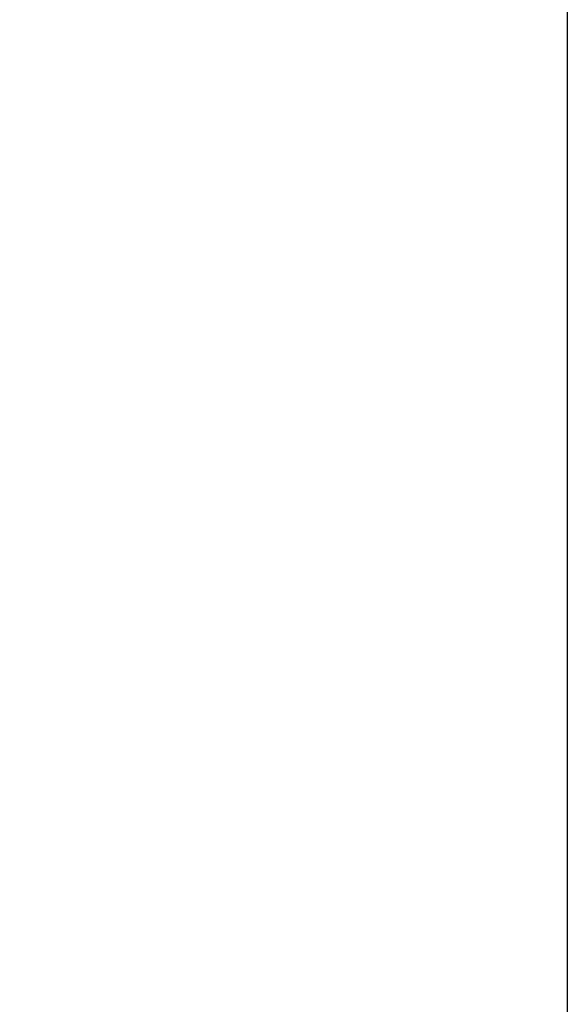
# Model space of a CAD drawing. Header units: millimetres. Extents: x 5545 to 136433, y -146986 to -36607.
# Tile 132 of 159: x 39032 to 39184, y -50688 to -50416. Entities that reach past the tile are written whole.
import ezdxf

# ---------------------------------------------------------------- set-up
doc = ezdxf.new("R2010")
doc.units = ezdxf.units.MM
doc.header["$LTSCALE"] = 8
doc.layers.add('Arc_opisy', color=18, linetype='Continuous')
doc.layers.add('cienk.', color=161, linetype='Continuous', lineweight=15)
doc.layers.add('Standard', color=7, linetype='Continuous', lineweight=25)
doc.styles.add('TXT50', font='bikroms.shx', dxfattribs={"width": 0.75, "height": 10})

# ---------------------------------------------------------------- blocks, each defined once
blk = doc.blocks.new('G$C8C1C8AAF')
at = {"layer": 'Standard', "color": 170, "lineweight": 25, "ltscale": 2}
blk.add_line((4156.38, 2926.26), (4156.38, 0), dxfattribs=at)
blk = doc.blocks.new('G$C1C2C7789')
at = {"layer": 'Arc_opisy', "lineweight": 25, "ltscale": 0.1}
blk.add_blockref('G$C8C1C8AAF', (0, 0), dxfattribs=at)
blk = doc.blocks.new('G$CFA82744B')
at = {"layer": 'Arc_opisy', "color": 1, "lineweight": 25, "ltscale": 0.1}
blk.add_blockref('G$C1C2C7789', (0, 0), dxfattribs=at)

msp = doc.modelspace()

# ---------------------------------------------------------------- block references
at = {"layer": 'Arc_opisy', "color": 250, "lineweight": 25, "ltscale": 0.1}
msp.add_blockref('G$CFA82744B', (35027.343, -52263.923), dxfattribs=at)

# ---------------------------------------------------------------- texts
at = {"layer": 'cienk.', "color": 250, "insert": (38645.528, -50186.527), "char_height": 12.875, "width": 658.89286, "attachment_point": 1, "style": 'TXT50'}
msp.add_mtext('Proj. {\\C7;deski podłogowe gr.32mm poddasza nieużytkowego.\\Plub alternatywa z warstwami akustycznymi:płyta wiórowa OSB \\Pgr.1,8cm, płyta gipsowo-kartonowa 19mm, płyta z włokna \\Pszklanego 2,5 cm płyta wiórowa OSB 1,8cm.\\PProj. folia paropezepuszczalna\\PProj. wełna mineralna twarda gr.20cm\\PProj. belka stropowa drewniana wym.22x28cm\\PProj. folia poliestylenowa\\PProj. system sufitu podwieszanego ognioochronnego REI-60\\P2x1,5cm płyta ognioochronnaPROMATECT-H \\Pna stelarzu systemowym.\\P. \\P \\P}', dxfattribs=at)

doc.saveas('drawing.dxf')
